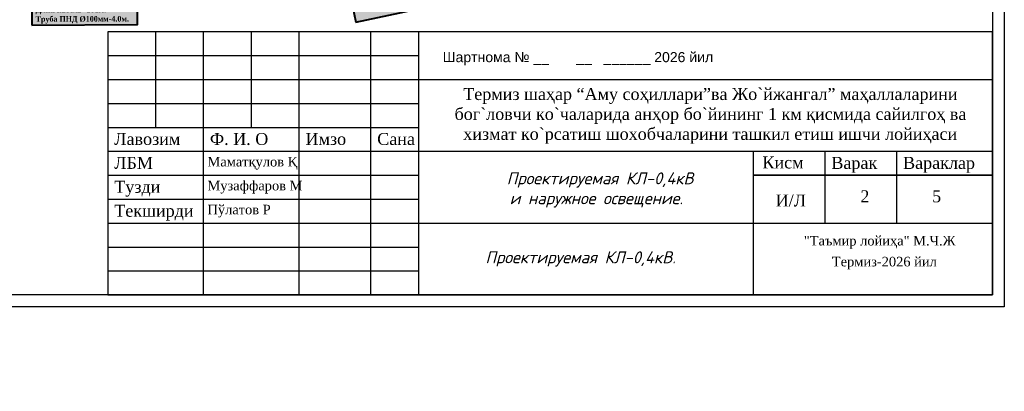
# Model space of a CAD drawing. Extents: x 4085 to 16701, y -65 to 10948.
# Tile 196 of 256: x 15092 to 15298, y 10715 to 10793. Entities that reach past the tile are written whole.
import ezdxf
from ezdxf.xclip import XClip

# ---------------------------------------------------------------- set-up
doc = ezdxf.new("R2010")
doc.units = 0
doc.header["$MEASUREMENT"] = 0
doc.header["$XCLIPFRAME"] = 0
doc.linetypes.add('CONTI', pattern=[0])
doc.layers.get('0').update_dxf_attribs({"color": 250, "linetype": 'CONTI'})
for name, color, linetype in [('(0)', 7, 'Continuous'), ('(0001) граница', 7, 'Continuous'), ('RAMKA', 250, 'CONTI'), ('Электрика', 7, 'Continuous')]:
    doc.layers.add(name, color=color, linetype=linetype)
doc.layers.add('.', color=7, linetype='Continuous', lineweight=15)
doc.styles.get("Standard").update_dxf_attribs({"font": 'times.ttf'})
doc.styles.add('tiyms', font='times.ttf')
doc.styles.add('V@ler@Live', font='isocpeui.ttf')
doc.styles.add('Мой 250', font='isocpeui.ttf', dxfattribs={"height": 2.5})
doc.styles.add('стиль1', font='arial.ttf')

# ---------------------------------------------------------------- blocks, each defined once
blk = doc.blocks.new('A$C10aa157c')
at = {"layer": '.', "linetype": 'Continuous', "lineweight": 30}
h = blk.add_hatch(color=250, dxfattribs=at)
h.dxf.hatch_style = 1
h.set_gradient(color1=(130, 130, 130), color2=(128, 128, 128), one_color=1, tint=0.5, name='HEMISPHERICAL')
edge = h.paths.add_edge_path()
edge.add_line((120.34, 24.21), (119.13, 23.83))
edge.add_line((119.13, 23.83), (107.93, 4.8))
edge.add_line((107.93, 4.8), (93.78, -88.13))
edge.add_line((93.78, -88.13), (9.82, -90.3))
edge.add_line((9.82, -90.3), (-238.98, -90.3))
edge.add_line((-238.98, -90.3), (-263.73, -90.3))
edge.add_arc((-263.73, -191.4), 101.1, 90.0003, 121.9318)
edge.add_line((-317.21, -105.59), (-333.4, -115.69))
edge.add_line((-333.4, -115.69), (-330.65, -120.1))
edge.add_line((-330.65, -120.1), (-314.46, -110.01))
edge.add_arc((-263.73, -191.4), 95.9, 90.0001, 121.9316, ccw=False)
edge.add_line((-263.73, -95.5), (9.89, -95.5))
edge.add_line((9.89, -95.5), (94.42, -93.32))
edge.add_arc((94.3, -88.72), 4.6, 271.4758, 351.3419)
edge.add_line((98.85, -89.41), (112.92, 3.03))
edge.add_line((112.92, 3.03), (127, 26.96))
edge.add_line((127, 26.96), (121.19, 44.33))
edge.add_arc((136.74, 49.16), 16.29, 153.535, 197.2353, ccw=False)
edge.add_line((122.16, 56.42), (106.85, 42.82))
edge.add_arc((109.38, 38.82), 4.73, 26.5974, 122.3652, ccw=False)
edge.add_line((113.61, 40.94), (120.34, 24.21))
at = {"layer": '.', "linetype": 'Continuous'}
h = blk.add_hatch(color=17, dxfattribs=at)
h.dxf.hatch_style = 1
h.set_gradient(color1=(153, 76, 76), color2=(137, 67, 67), one_color=1, tint=0.4, name='SPHERICAL')
h.paths.add_polyline_path([(11.2, -35.43), (25.81, -29.97), (30.98, -43.79), (16.37, -49.26)])
at = {"linetype": 'Continuous'}
h = blk.add_hatch(color=256, dxfattribs=at)
h.dxf.hatch_style = 1
h.set_gradient(color1=(196, 196, 196), color2=(179, 179, 179), one_color=1, tint=0.7, name='SPHERICAL')
edge = h.paths.add_edge_path()
edge.add_line((-329.69, -123.9), (-413.51, -5))
edge.add_line((-413.51, -5), (-355.79, 33.28))
edge.add_line((-355.79, 33.28), (-335.03, 75.59))
edge.add_line((-335.03, 75.59), (-290.27, 52.3))
edge.add_arc((-35.22, 435.71), 460.49, 236.3683, 253.1962)
edge.add_arc((23.17, 1743.61), 1759.19, 263.75009, 266.82474)
edge.add_line((-74.28, -12.87), (-37.81, -12.38))
edge.add_line((-37.81, -12.38), (-8.68, -7.26))
edge.add_line((-8.68, -7.26), (21.71, 1.67))
edge.add_line((21.71, 1.67), (73.83, 22.11))
edge.add_line((73.83, 22.11), (122.41, 60.65))
edge.add_line((122.41, 60.65), (125.27, 27.76))
edge.add_line((125.27, 27.76), (114.75, 2.38))
edge.add_line((114.75, 2.38), (116.66, -0.02))
edge.add_line((116.66, -0.02), (116.29, -3.73))
edge.add_line((116.29, -3.73), (111.26, -27.66))
edge.add_line((111.26, -27.66), (112.86, -27.93))
edge.add_line((112.86, -27.93), (106.1, -65.59))
edge.add_line((106.1, -65.59), (101.28, -90.48))
edge.add_line((101.28, -90.48), (98.81, -96.14))
edge.add_line((98.81, -96.14), (53.14, -97.31))
edge.add_line((53.14, -97.31), (30.09, -97.9))
edge.add_line((30.09, -97.9), (12.29, -98.3))
edge.add_line((12.29, -98.3), (-62.52, -99.99))
edge.add_line((-62.52, -99.99), (-93.47, -101.18))
edge.add_line((-93.47, -101.18), (-93.74, -109.89))
edge.add_line((-93.74, -109.89), (-152.91, -112.22))
edge.add_line((-152.91, -112.22), (-153.09, -120.27))
edge.add_line((-153.09, -120.27), (-196.62, -120.66))
edge.add_line((-196.62, -120.66), (-196.01, -100.25))
edge.add_line((-196.01, -100.25), (-236.88, -97.9))
edge.add_line((-236.88, -97.9), (-266.6, -99.72))
edge.add_line((-266.6, -99.72), (-280.85, -100.76))
edge.add_line((-280.85, -100.76), (-292.75, -102.68))
edge.add_line((-292.75, -102.68), (-308.62, -109.6))
edge.add_line((-308.62, -109.6), (-329.69, -123.9))
at = {"lineweight": 0, "true_color": 0xa6c388}
h = blk.add_hatch(color=63, dxfattribs=at)
h.dxf.hatch_style = 1
edge = h.paths.add_edge_path()
edge.add_arc((-28.27, 66.16), 104.35, 274.216, 285.5733, ccw=False)
edge.add_line((-20.59, -37.91), (-20.59, -40.03))
edge.add_line((-20.59, -40.03), (-14.54, -40.03))
edge.add_line((-14.54, -40.03), (-14.54, -58.83))
edge.add_line((-14.54, -58.83), (3.29, -58.83))
edge.add_arc((3.29, -56.83), 2, 270, 360)
edge.add_line((5.29, -56.83), (5.29, -50.83))
edge.add_line((5.29, -50.83), (3.82, -50.83))
edge.add_line((3.82, -50.83), (3.82, -57.63))
edge.add_line((3.82, -57.63), (-13.34, -57.63))
edge.add_line((-13.34, -57.63), (-13.34, -40.03))
edge.add_line((-13.34, -40.03), (3.82, -40.03))
edge.add_line((3.82, -40.03), (3.82, -46.83))
edge.add_line((3.82, -46.83), (5.29, -46.83))
edge.add_line((5.29, -46.83), (5.29, -37.15))
edge.add_line((5.29, -37.15), (8.62, -35.9))
edge.add_line((8.62, -35.9), (14.31, -51.1))
edge.add_line((14.31, -51.1), (10.65, -52.47))
edge.add_line((10.65, -52.47), (10.65, -53.75))
edge.add_line((10.65, -53.75), (22.58, -49.28))
edge.add_line((22.58, -49.28), (22.16, -48.16))
edge.add_line((22.16, -48.16), (15.6, -50.61))
edge.add_line((15.6, -50.61), (9.72, -34.92))
edge.add_line((9.72, -34.92), (26.58, -28.61))
edge.add_line((26.58, -28.61), (32.46, -44.3))
edge.add_line((32.46, -44.3), (25.9, -46.76))
edge.add_line((25.9, -46.76), (26.32, -47.88))
edge.add_line((26.32, -47.88), (34.17, -44.94))
edge.add_line((34.17, -44.94), (26.99, -25.76))
edge.add_line((26.99, -25.76), (26.05, -26.16))
edge.add_arc((-14.32, 69.69), 104, 285.5813, 292.8448, ccw=False)
edge.add_line((13.61, -30.49), (-0.25, -34.36))
h.paths.add_polyline_path([(49.88, -37.78), (50.3, -38.91), (58.15, -35.97), (50.8, -16.35), (29.33, -24.77), (30.25, -27.23), (32.41, -26.43), (38.7, -43.25), (46.55, -40.31), (46.13, -39.19), (39.58, -41.64), (33.7, -25.94), (50.56, -19.63), (56.43, -35.33)])
h.paths.add_polyline_path([(73.85, -28.81), (74.27, -29.93), (82.12, -27), (74.74, -7.28), (53.18, -15.46), (54.23, -18.26), (56.38, -17.45), (62.68, -34.27), (70.53, -31.34), (70.11, -30.21), (63.55, -32.67), (57.68, -16.97), (74.53, -10.66), (80.41, -26.36)])
h.paths.add_polyline_path([(97.83, -19.84), (98.25, -20.96), (104.36, -18.67), (107.93, 4.8), (109.4, 7.3), (77.12, -6.39), (78.2, -9.29), (80.36, -8.48), (86.65, -25.3), (94.5, -22.36), (94.08, -21.24), (87.53, -23.69), (81.65, -8), (98.51, -1.69), (104.38, -17.38)])
h = blk.add_hatch(color=63, dxfattribs=at)
h.dxf.hatch_style = 1
edge = h.paths.add_edge_path()
edge.add_line((114.35, 2.44), (112.87, 2.67))
edge.add_line((112.87, 2.67), (98.85, -89.41))
edge.add_arc((94.3, -88.72), 4.6, 271.4758, 351.3419, ccw=False)
edge.add_line((94.42, -93.32), (9.89, -95.5))
edge.add_line((9.89, -95.5), (-263.73, -95.5))
edge.add_arc((-263.73, -191.4), 95.9, 90.0001, 121.9316)
edge.add_line((-314.46, -110.01), (-330.65, -120.1))
edge.add_line((-330.65, -120.1), (-329.85, -121.37))
edge.add_line((-329.85, -121.37), (-313.66, -111.28))
edge.add_arc((-263.73, -191.4), 94.4, 90, 121.9315, ccw=False)
edge.add_line((-263.73, -97), (9.91, -97))
edge.add_line((9.91, -97), (94.46, -94.82))
edge.add_arc((94.3, -88.72), 6.1, 271.4758, 351.3419)
edge.add_line((100.33, -89.64), (114.35, 2.44))
at = {"linetype": 'Continuous'}
for points in [[(106.85, 42.82, -0.444015), (113.61, 40.94), (120.34, 24.21), (119.13, 23.83), (107.93, 4.8), (93.78, -88.13), (9.82, -90.3), (-263.73, -90.3, 0.140236), (-317.21, -105.59), (-333.4, -115.69), (-330.65, -120.1), (-314.46, -110.01, -0.140236), (-263.73, -95.5), (9.89, -95.5), (94.42, -93.32, 0.363309), (98.85, -89.41), (112.92, 3.03), (127, 26.96), (121.19, 44.33, -0.193024), (122.16, 56.42)], [(114.35, 2.44), (112.87, 2.67), (98.85, -89.41, -0.363309), (94.42, -93.32), (9.89, -95.5), (-263.73, -95.5, 0.140236), (-314.46, -110.01), (-330.65, -120.1), (-329.85, -121.37), (-313.66, -111.28, -0.140236), (-263.73, -97), (9.91, -97), (94.46, -94.82, 0.363309), (100.33, -89.64)]]:
    blk.add_lwpolyline(points, format="xyb", close=True, dxfattribs=at)
blk.add_lwpolyline([(-329.64, -121.71), (-313.45, -111.62, -0.140236), (-263.73, -97.4), (9.91, -97.4), (94.47, -95.22, 0.363309), (100.73, -89.7), (114.75, 2.38), (114.35, 2.44), (100.33, -89.64, -0.363309), (94.46, -94.82), (9.91, -97), (-263.73, -97, 0.140236), (-313.66, -111.28), (-329.85, -121.37)], format="xyb", dxfattribs=at)
at = {"color": 5, "linetype": 'Continuous', "const_width": 0.2}
blk.add_lwpolyline([(-329.45, -121.36), (-313.56, -111.45, -0.140236), (-263.73, -97.2), (9.91, -97.2), (94.46, -95.02, 0.363309), (100.53, -89.67), (114.55, 2.41)], format="xyb", dxfattribs=at)
at = {"ltscale": 5}
blk.add_lwpolyline([(-14.54, -40.03), (-14.54, -58.83), (3.29, -58.83, 0.414214), (5.29, -56.83), (5.29, -50.83), (3.82, -50.83), (3.82, -57.63), (-13.34, -57.63), (-13.34, -40.03)], format="xyb", dxfattribs=at)
for points in [[(3.82, -40.03), (3.82, -46.83), (5.29, -46.83), (5.29, -37.15)], [(8.62, -35.9), (14.31, -51.1), (10.65, -52.47), (10.65, -53.75), (22.58, -49.28), (22.16, -48.16), (15.6, -50.61), (9.72, -34.92)], [(32.46, -44.3), (25.9, -46.76), (26.32, -47.88), (34.17, -44.94)]]:
    blk.add_lwpolyline(points, dxfattribs=at)
at = {"linetype": 'Continuous', "lineweight": 40}
blk.add_lwpolyline([(11.2, -35.43), (25.81, -29.97), (30.98, -43.79), (16.37, -49.26)], close=True, dxfattribs=at)

msp = doc.modelspace()

# ---------------------------------------------------------------- linework, layer by layer
at = {"color": 5, "linetype": 'Continuous'}
for p, q in [((15295.24, 10735.25, -0.96), (14785.92, 10735.25, -0.96)), ((15297.74, 10732.75, -0.96), (14775.92, 10732.75, -0.96))]:
    msp.add_line(p, q, dxfattribs=at)
at = {"elevation": -0.96}
msp.add_lwpolyline([(15110.24, 10735.25), (15295.24, 10735.25), (15295.24, 10790.25), (15110.24, 10790.25)], close=True, dxfattribs=at)
at = {"linetype": 'ByBlock', "elevation": -0.96}
msp.add_lwpolyline([(15175.24, 10780.25), (15295.24, 10780.25)], dxfattribs=at)
at = {"layer": 'RAMKA'}
for p, q in [((15120.24, 10770.25, -0.96), (15120.24, 10790.25, -0.96)), ((15130.24, 10735.25, -0.96), (15130.24, 10790.25, -0.96)), ((15140.24, 10770.25, -0.96), (15140.24, 10790.25, -0.96)), ((15150.24, 10735.25, -0.96), (15150.24, 10790.25, -0.96)), ((15165.24, 10735.25, -0.96), (15165.24, 10790.25, -0.96)), ((15175.24, 10735.25, -0.96), (15175.24, 10790.25, -0.96)), ((15110.24, 10785.25, -0.96), (15175.24, 10785.25, -0.96)), ((15110.24, 10780.25, -0.96), (15175.24, 10780.25, -0.96)), ((15110.24, 10775.25, -0.96), (15175.24, 10775.25, -0.96)), ((15110.24, 10770.25, -0.96), (15175.24, 10770.25, -0.96)), ((15295.24, 10765.25, -0.96), (15110.23, 10765.25, -0.96)), ((15295.24, 10765.25, -0.96), (15175.24, 10765.25, -0.96)), ((15245.24, 10735.25, -0.96), (15245.24, 10765.25, -0.96)), ((15260.24, 10750.25, -0.96), (15260.24, 10765.25, -0.96)), ((15275.24, 10750.25, -0.96), (15275.24, 10765.25, -0.96)), ((15110.24, 10760.25, -0.96), (15175.24, 10760.25, -0.96)), ((15245.24, 10760.25, -0.96), (15295.24, 10760.25, -0.96)), ((15245.24, 10760.25, -0.96), (15295.24, 10760.25, -0.96)), ((15295.24, 10760.25, -0.96), (15245.24, 10760.25, -0.96)), ((15295.24, 10760.25, -0.96), (15245.24, 10760.25, -0.96)), ((15110.24, 10755.25, -0.96), (15175.24, 10755.25, -0.96)), ((15110.24, 10750.25, -0.96), (15295.24, 10750.25, -0.96)), ((15110.24, 10745.25, -0.96), (15175.24, 10745.25, -0.96)), ((15110.24, 10740.25, -0.96), (15175.24, 10740.25, -0.96))]:
    msp.add_line(p, q, dxfattribs=at)

# ---------------------------------------------------------------- block references
at = {"linetype": 'Continuous'}
ref = msp.add_blockref('A$C10aa157c', (15163.26, 10839, 0.18), dxfattribs=at)
XClip(ref).set_block_clipping_path([(-373.794434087, 108.5221690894), (-301.8282399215, 93.3350241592), (-251.5703695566, 64.2554686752), (-207.654540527, 33.6758720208), (-104.2532370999, 13.9690799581), (9.4882953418, 20.6982215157), (110.1840137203, 64.198227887), (135.5661904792, 19.4677583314), (74.741036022, -7.2786312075), (26.9902694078, -25.761868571), (-4.0754597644, -35.3463755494), (-88.6139293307, -37.2294086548), (-152.8418739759, -36.1397910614), (-192.3131233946, -27.415677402), (-222.2923186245, -17.3547389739), (-278.1502265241, 12.6686452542), (-296.1702662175, 12.3849432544), (-338.797385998, -11.849717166), (-373.794434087, 37.8738306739)])

# ---------------------------------------------------------------- texts
at = {"layer": '(0)', "color": 0, "lineweight": 30, "insert": (15209.1, 10744.36, -0.96), "char_height": 2.5, "width": 58.8242, "attachment_point": 2, "style": 'V@ler@Live'}
msp.add_mtext('{\\C7;Проектируемая КЛ-0,4кВ.}', dxfattribs=at)
at = {"color": 0, "insert": (15212.39, 10757.19, -0.96), "char_height": 2.5, "width": 56.7635, "attachment_point": 5, "style": 'Мой 250'}
msp.add_mtext('{\\C7; Проектируемая КЛ-0,4кВ \\Pи наружное освещение.}', dxfattribs=at)
at = {"layer": 'RAMKA', "lineweight": 13, "style": 'стиль1'}
msp.add_text('Шартнома № __       __   ______ 2026 йил', height=2.1, rotation=359.9999, dxfattribs=at).set_placement((15180.26, 10783.89, -0.96))
at = {"layer": 'RAMKA', "style": 'tiyms'}
for s, p in [('"Таъмир лойиҳа" М.Ч.Ж ', (15255.8, 10745.58, -0.96)), ('Термиз-2026 йил', (15261.66, 10741.21, -0.96))]:
    msp.add_text(s, height=2, dxfattribs=at).set_placement(p)
at = {"layer": 'RAMKA', "color": 1, "insert": (15181.44, 10778.48, -0.96), "char_height": 2.5, "width": 107.1143, "attachment_point": 1, "style": 'tiyms'}
msp.add_mtext('\\pi3.11553;{\\C256;Термиз шаҳар “Aму соҳиллари”ва Жо`йжангал” маҳаллаларини \\P\\pi1.30226;бог`ловчи ко`чаларида анҳор бо`йининг 1 км қисмида сайилгоҳ ва \\P\\pi3.12634;хизмат ко`рсатиш шохобчаларини ташкил етиш ишчи лойиҳаси}', dxfattribs=at)
at = {"layer": 'RAMKA', "attachment_point": 1, "style": 'tiyms'}
for s, insert, char_height, width in [('{\\fTimes New Roman|b0|i0|c204|p18;Лавозим}', (15111.56, 10769.09, -0.96), 2.5, 20), ('{\\fTimes New Roman|b0|i0|c204|p18;Лавозим}', (15111.56, 10769.09, -0.96), 2.5, 20), ('{\\fTimes New Roman|b0|i0|c204|p18;Ф. И. О}', (15131.56, 10769.09, -0.96), 2.5, 20), ('{\\fTimes New Roman|b0|i0|c204|p18;Ф. И. О}', (15131.56, 10769.09, -0.96), 2.5, 20), ('{\\fTimes New Roman|b0|i0|c204|p18;Имзо}', (15151.56, 10769.09, -0.96), 2.5, 20), ('{\\fTimes New Roman|b0|i0|c204|p18;Имзо}', (15151.56, 10769.09, -0.96), 2.5, 20), ('{\\fTimes New Roman|b0|i0|c204|p18;Сана}', (15166.56, 10769.09, -0.96), 2.5, 20), ('{\\fTimes New Roman|b0|i0|c204|p18;Сана}', (15166.56, 10769.09, -0.96), 2.5, 20), ('{\\fTimes New Roman|b0|i0|c204|p18;ЛБМ}', (15111.56, 10764.09, -0.96), 2.5, 20), ('Маматқулов Қ', (15131.05, 10764.09, -0.96), 2, 24.3462), ('{\\fTimes New Roman|b0|i0|c204|p18;Кисм}', (15247.14, 10764.18, -0.96), 2.5, 20), ('{\\fTimes New Roman|b0|i0|c204|p18;Варак}', (15261.56, 10764.09, -0.96), 2.5, 20), ('{\\fTimes New Roman|b0|i0|c204|p18;Вараклар}', (15276.56, 10764.09, -0.96), 2.5, 20), ('Тузди', (15111.56, 10759.09, -0.96), 2.5, 20), ('Музаффаров М', (15131.05, 10759.09, -0.96), 2, 24.3462), ('И/Л', (15249.91, 10756.23, -0.96), 2.5, 20), ('2', (15267.63, 10757.1, -0.96), 2.5, 20), ('5', (15282.63, 10757.1, -0.96), 2.5, 20), ('{\\fTimes New Roman|b0|i0|c204|p18;Текширди}', (15111.56, 10754.09, -0.96), 2.5, 20), ('Пўлатов Р', (15131.05, 10754.09, -0.96), 2, 24.3462)]:
    msp.add_mtext(s, dxfattribs=dict(at, insert=insert, char_height=char_height, width=width))

# ---------------------------------------------------------------- next in the draw order: hatches: boundary and pattern name
at = {"layer": '.', "linetype": 'Continuous', "lineweight": 40, "true_color": 0xffffff}
h = msp.add_hatch(color=7, dxfattribs=at)
h.dxf.hatch_style = 1
h.paths.add_polyline_path([(15183.77, 10796.81), (15181.68, 10806.86), (15160.02, 10802.32), (15162.12, 10792.23)])
h = msp.add_hatch(color=7, dxfattribs=at)
h.dxf.hatch_style = 1
h.paths.add_polyline_path([(15116.44, 10791.75), (15116.4, 10802.02), (15094.27, 10801.91), (15094.31, 10791.61)])

# ---------------------------------------------------------------- next in the draw order: linework, layer by layer
at = {"layer": '(0001) граница', "color": 5, "linetype": 'Continuous', "lineweight": 40, "elevation": 0.18}
msp.add_lwpolyline([(15162.12, 10792.23), (15183.77, 10796.81), (15181.68, 10806.86), (15160.02, 10802.32)], close=True, dxfattribs=at)
at = {"layer": '(0001) граница', "color": 5, "linetype": 'Continuous', "lineweight": 40}
msp.add_lwpolyline([(15094.31, 10791.61), (15116.44, 10791.75), (15116.4, 10802.02), (15094.27, 10801.91)], close=True, dxfattribs=at)
at = {"color": 5, "linetype": 'Continuous'}
for p, q in [((15297.74, 10934.74, -0.96), (15297.74, 10732.75, -0.96)), ((15295.24, 10932.24, -0.96), (15295.24, 10735.25, -0.96))]:
    msp.add_line(p, q, dxfattribs=at)

# ---------------------------------------------------------------- next in the draw order: texts
at = {"layer": 'Электрика', "color": 0, "insert": (15095.08, 10801.25, 0.03), "char_height": 1.16341, "width": 26.4915, "attachment_point": 1, "rotation": 0.1538}
msp.add_mtext('{\\fTimes New Roman|b1|i0|c204|p18;\\W0.9;\\C5;№8 Кабель. ТП от ГРЩ-4                      АВВГнг 4х50мм. \\PДлин трассы -104м.\\PДлин кабель -101м.\\PТруба ПНД %%C100мм-4.0м.}', dxfattribs=at)

doc.saveas('drawing.dxf')
